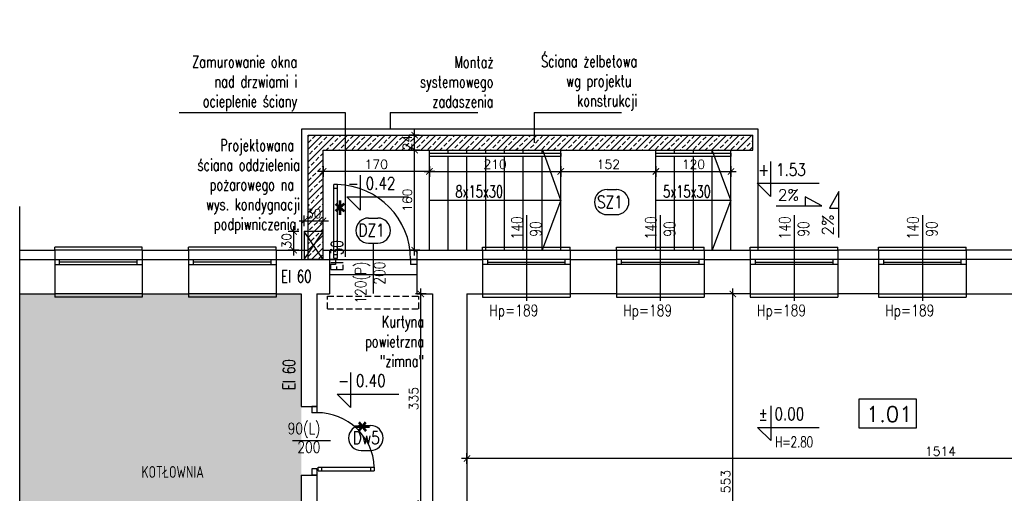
# Model space of a CAD drawing. Header units: millimetres. Extents: x 31969 to 285678, y -69766 to -5517.
# Tile 12 of 37: x 140213 to 141787, y -9923 to -9165. Entities that reach past the tile are written whole.
import ezdxf
from ezdxf.enums import TextEntityAlignment as Align
from ezdxf.lldxf.tags import DXFTag

# ---------------------------------------------------------------- set-up
doc = ezdxf.new("R2010")
doc.units = ezdxf.units.MM
doc.linetypes.add('HIDDEN', pattern=[0.375, 0.25, -0.125])
for name, color, linetype in [('a-izolacja 1', 3, 'Continuous'), ('a-koty', 1, 'Continuous'), ('a-opis 1', 3, 'Continuous'), ('a-opis 3', 15, 'Continuous'), ('a-opis stolarki 1', 3, 'Continuous'), ('a-opis stolarki 2', 1, 'Continuous'), ('a-przekrój 2', 251, 'Continuous'), ('a-przekrój 3', 1, 'Continuous'), ('a-przerywana', 250, 'HIDDEN'), ('a-schody', 3, 'Continuous'), ('a-stolarka drzwiowa', 3, 'Continuous'), ('a-stolarka okienna', 3, 'Continuous'), ('a-szkło', 4, 'Continuous'), ('a-szraf', 252, 'Continuous'), ('a-wymiary', 11, 'Continuous'), ('a-ściany istniejące murowane', 6, 'Continuous'), ('a-ściany nośne projektowane', 7, 'Continuous')]:
    doc.layers.add(name, color=color, linetype=linetype)
doc.styles.add('MAREK', font='simplex.shx')
doc.styles.add('RS01507', font='romans.shx', dxfattribs={"width": 0.7, "height": 0.15})
doc.styles.add('WYMIAR', font='romans.shx', dxfattribs={"width": 0.8})
tags = doc.linetypes.add('DASHED', pattern=[0.75, 0.5, -0.25]).pattern_tags.tags
tags[6:7] = [DXFTag(74, 4), DXFTag(75, 0), DXFTag(340, '0'), DXFTag(46, 1.0), DXFTag(50, 0.0), DXFTag(44, 0.0), DXFTag(45, 0.0)]
tags[4:5] = [DXFTag(74, 4), DXFTag(75, 0), DXFTag(340, '0'), DXFTag(46, 1.0), DXFTag(50, 0.0), DXFTag(44, 0.0), DXFTag(45, 0.0)]
doc.dimstyles.new('MAREK', dxfattribs={"dimscale": 0.85, "dimtxt": 17, "dimasz": 12, "dimexe": 10, "dimexo": 0.625, "dimgap": 5, "dimtad": 1, "dimdec": 1, "dimdsep": 46, "dimtxsty": 'MAREK', "dimblk1": 'ARCHTICK', "dimblk2": 'ARCHTICK', "dimsah": 1, "dimcen": 2.5, "dimdle": 10, "dimadec": 0, "dimazin": 0, "dimtfac": 1, "dimtdec": 1, "dimtmove": 1, "dimatfit": 3, "dimldrblk": 'ARCHTICK', "dimfxl": 0, "dimtolj": 1, "dimtzin": 0, "dimarcsym": 0})

# ---------------------------------------------------------------- blocks, each defined once
blk = doc.blocks.new('_ARCHTICK')
at = {"color": 0, "linetype": 'ByBlock', "const_width": 0.15}
blk.add_lwpolyline([(-0.5, -0.5), (0.5, 0.5)], dxfattribs=at)
blk = doc.blocks.new('*D1405')
at = {"layer": 'a-wymiary', "color": 0, "lineweight": -2, "ltscale": 100}
for p, q in [((142450.6, -9867.2), (140919.6, -9867.2)), ((140928.1, -9875.7), (140928.1, -9858.7)), ((142442.1, -9875.2), (142442.1, -9858.7))]:
    blk.add_line(p, q, dxfattribs=at)
at = {"layer": 'DEFPOINTS', "color": 0}
for p in [(140928.1, -9867.2), (140928.1, -9882.1), (142442.1, -9875.7)]:
    blk.add_point(p, dxfattribs=at)
at = {"layer": 'a-wymiary', "color": 0, "linetype": 'ByBlock', "lineweight": -2, "xscale": 10.2, "yscale": 10.2, "zscale": 10.2, "rotation": 180}
blk.add_blockref('_ARCHTICK', (140928.1, -9867.2), dxfattribs=at)
at = {"layer": 'a-wymiary', "color": 0, "linetype": 'ByBlock', "lineweight": -2, "xscale": 10.2, "yscale": 10.2, "zscale": 10.2}
blk.add_blockref('_ARCHTICK', (142442.1, -9867.2), dxfattribs=at)
at = {"layer": 'a-wymiary', "color": 0, "ltscale": 100, "insert": (141685.1, -9855.7), "char_height": 14.45, "attachment_point": 5, "style": 'MAREK'}
blk.add_mtext('\\A1;1514', dxfattribs=at)
blk = doc.blocks.new('*D1411')
at = {"layer": 'a-wymiary', "color": 0, "lineweight": -2, "ltscale": 100}
for p, q in [((141353, -10165.6), (141353, -9595.6)), ((141361.2, -9604.1), (141344.5, -9604.1)), ((141361.2, -10157.1), (141344.5, -10157.1))]:
    blk.add_line(p, q, dxfattribs=at)
at = {"layer": 'DEFPOINTS', "color": 0}
for p in [(141353, -9604.1), (141361.7, -9604.1), (141361.7, -10157.1)]:
    blk.add_point(p, dxfattribs=at)
at = {"layer": 'a-wymiary', "color": 0, "linetype": 'ByBlock', "lineweight": -2, "xscale": 10.2, "yscale": 10.2, "zscale": 10.2}
for p, rotation in [((141353, -9604.1), 90), ((141353, -10157.1), 270)]:
    blk.add_blockref('_ARCHTICK', p, dxfattribs=dict(at, rotation=rotation))
at = {"layer": 'a-wymiary', "color": 0, "ltscale": 100, "insert": (141341.6, -9904.3), "char_height": 14.45, "attachment_point": 5, "rotation": 90, "style": 'MAREK'}
blk.add_mtext('\\A1;553', dxfattribs=at)
blk = doc.blocks.new('*D1432')
at = {"layer": 'a-wymiary', "color": 0, "lineweight": -2, "ltscale": 100}
for p, q in [((140854.3, -9947.6), (140854.3, -9595.6)), ((140862.8, -9604.1), (140845.8, -9604.1)), ((140862.8, -9939.1), (140845.8, -9939.1))]:
    blk.add_line(p, q, dxfattribs=at)
at = {"layer": 'DEFPOINTS', "color": 0}
for p in [(140854.3, -9604.1), (140873.1, -9604.1), (140873.1, -9939.1)]:
    blk.add_point(p, dxfattribs=at)
at = {"layer": 'a-wymiary', "color": 0, "linetype": 'ByBlock', "lineweight": -2, "xscale": 10.2, "yscale": 10.2, "zscale": 10.2}
for p, rotation in [((140854.3, -9604.1), 90), ((140854.3, -9939.1), 270)]:
    blk.add_blockref('_ARCHTICK', p, dxfattribs=dict(at, rotation=rotation))
at = {"layer": 'a-wymiary', "color": 0, "ltscale": 100, "insert": (140842.8, -9771.6), "char_height": 14.45, "attachment_point": 5, "rotation": 90, "style": 'MAREK'}
blk.add_mtext('\\A1;335', dxfattribs=at)
blk = doc.blocks.new('*D1433')
at = {"layer": 'a-wymiary', "color": 0, "lineweight": -2, "ltscale": 100}
for p, q in [((140859.6, -9408.1), (141086.6, -9408.1)), ((140868.1, -9399.6), (140868.1, -9416.6)), ((141078.1, -9399.6), (141078.1, -9416.6))]:
    blk.add_line(p, q, dxfattribs=at)
at = {"layer": 'DEFPOINTS', "color": 0}
for p in [(140868.1, -9374.1), (141078.1, -9374.1), (141078.1, -9408.1)]:
    blk.add_point(p, dxfattribs=at)
at = {"layer": 'a-wymiary', "color": 0, "linetype": 'ByBlock', "lineweight": -2, "xscale": 10.2, "yscale": 10.2, "zscale": 10.2, "rotation": 180}
blk.add_blockref('_ARCHTICK', (140868.1, -9408.1), dxfattribs=at)
at = {"layer": 'a-wymiary', "color": 0, "linetype": 'ByBlock', "lineweight": -2, "xscale": 10.2, "yscale": 10.2, "zscale": 10.2}
blk.add_blockref('_ARCHTICK', (141078.1, -9408.1), dxfattribs=at)
at = {"layer": 'a-wymiary', "color": 0, "ltscale": 100, "insert": (140973.1, -9396.6), "char_height": 14.45, "attachment_point": 5, "style": 'MAREK'}
blk.add_mtext('\\A1;210', dxfattribs=at)
blk = doc.blocks.new('*D1434')
at = {"layer": 'a-wymiary', "color": 0, "lineweight": -2, "ltscale": 100}
for p, q in [((141221.6, -9408.1), (141358.6, -9408.1)), ((141230.1, -9399.6), (141230.1, -9416.6)), ((141350.1, -9399.6), (141350.1, -9416.6))]:
    blk.add_line(p, q, dxfattribs=at)
at = {"layer": 'DEFPOINTS', "color": 0}
for p in [(141230.1, -9374.1), (141350.1, -9374.1), (141350.1, -9408.1)]:
    blk.add_point(p, dxfattribs=at)
at = {"layer": 'a-wymiary', "color": 0, "linetype": 'ByBlock', "lineweight": -2, "xscale": 10.2, "yscale": 10.2, "zscale": 10.2, "rotation": 180}
blk.add_blockref('_ARCHTICK', (141230.1, -9408.1), dxfattribs=at)
at = {"layer": 'a-wymiary', "color": 0, "linetype": 'ByBlock', "lineweight": -2, "xscale": 10.2, "yscale": 10.2, "zscale": 10.2}
blk.add_blockref('_ARCHTICK', (141350.1, -9408.1), dxfattribs=at)
at = {"layer": 'a-wymiary', "color": 0, "ltscale": 100, "insert": (141290.1, -9396.6), "char_height": 14.45, "attachment_point": 5, "style": 'MAREK'}
blk.add_mtext('\\A1;120', dxfattribs=at)
blk = doc.blocks.new('*D1438')
at = {"layer": 'a-wymiary', "color": 0, "lineweight": -2, "ltscale": 100}
for p, q in [((140852.8, -9374.1), (140835.8, -9374.1)), ((140844.3, -9542.6), (140844.3, -9365.6)), ((140852.8, -9534.1), (140835.8, -9534.1))]:
    blk.add_line(p, q, dxfattribs=at)
at = {"layer": 'DEFPOINTS', "color": 0}
for p in [(140844.3, -9374.1), (140878.1, -9374.1), (140878.1, -9534.1)]:
    blk.add_point(p, dxfattribs=at)
at = {"layer": 'a-wymiary', "color": 0, "linetype": 'ByBlock', "lineweight": -2, "xscale": 10.2, "yscale": 10.2, "zscale": 10.2}
for p, rotation in [((140844.3, -9374.1), 90), ((140844.3, -9534.1), 270)]:
    blk.add_blockref('_ARCHTICK', p, dxfattribs=dict(at, rotation=rotation))
at = {"layer": 'a-wymiary', "color": 0, "ltscale": 100, "insert": (140832.8, -9454.1), "char_height": 14.45, "attachment_point": 5, "rotation": 90, "style": 'MAREK'}
blk.add_mtext('\\A1;160', dxfattribs=at)
blk = doc.blocks.new('*D1439')
at = {"layer": 'a-wymiary', "color": 0, "lineweight": -2, "ltscale": 100}
for p, q in [((140659.5, -9504.1), (140642.5, -9504.1)), ((140651, -9495.6), (140651, -9542.6)), ((140659.5, -9534.1), (140642.5, -9534.1))]:
    blk.add_line(p, q, dxfattribs=at)
at = {"layer": 'DEFPOINTS', "color": 0}
for p in [(140668.4, -9504.1), (140651, -9534.1), (140668.1, -9534.1)]:
    blk.add_point(p, dxfattribs=at)
at = {"layer": 'a-wymiary', "color": 0, "linetype": 'ByBlock', "lineweight": -2, "xscale": 10.2, "yscale": 10.2, "zscale": 10.2}
for p, rotation in [((140651, -9504.1), 90), ((140651, -9534.1), 270)]:
    blk.add_blockref('_ARCHTICK', p, dxfattribs=dict(at, rotation=rotation))
at = {"layer": 'a-wymiary', "color": 0, "ltscale": 100, "insert": (140639.6, -9519.1), "char_height": 14.45, "attachment_point": 5, "rotation": 90, "style": 'MAREK'}
blk.add_mtext('\\A1;30', dxfattribs=at)
blk = doc.blocks.new('*D1450')
at = {"layer": 'a-wymiary', "color": 0, "lineweight": -2, "ltscale": 100}
for p, q in [((140659.6, -9487.2), (140706.6, -9487.2)), ((140668.1, -9495.7), (140668.1, -9478.7)), ((140698.1, -9495.7), (140698.1, -9478.7))]:
    blk.add_line(p, q, dxfattribs=at)
at = {"layer": 'DEFPOINTS', "color": 0}
for p in [(140698.1, -9487.2), (140668.1, -9504.1), (140698.1, -9504.1)]:
    blk.add_point(p, dxfattribs=at)
at = {"layer": 'a-wymiary', "color": 0, "linetype": 'ByBlock', "lineweight": -2, "xscale": 10.2, "yscale": 10.2, "zscale": 10.2, "rotation": 180}
blk.add_blockref('_ARCHTICK', (140668.1, -9487.2), dxfattribs=at)
at = {"layer": 'a-wymiary', "color": 0, "linetype": 'ByBlock', "lineweight": -2, "xscale": 10.2, "yscale": 10.2, "zscale": 10.2}
blk.add_blockref('_ARCHTICK', (140698.1, -9487.2), dxfattribs=at)
at = {"layer": 'a-wymiary', "color": 0, "ltscale": 100, "insert": (140683.1, -9475.7), "char_height": 14.45, "attachment_point": 5, "style": 'MAREK'}
blk.add_mtext('\\A1;30', dxfattribs=at)
blk = doc.blocks.new('*D1452')
at = {"layer": 'a-wymiary', "color": 0, "lineweight": -2, "ltscale": 100}
for p, q in [((140876.6, -9408.1), (140689.6, -9408.1)), ((140698.1, -9399.6), (140698.1, -9416.6)), ((140868.1, -9400.2), (140868.1, -9416.6))]:
    blk.add_line(p, q, dxfattribs=at)
at = {"layer": 'DEFPOINTS', "color": 0}
for p in [(140698.1, -9399.1), (140698.1, -9408.1), (140868.1, -9399.6)]:
    blk.add_point(p, dxfattribs=at)
at = {"layer": 'a-wymiary', "color": 0, "linetype": 'ByBlock', "lineweight": -2, "xscale": 10.2, "yscale": 10.2, "zscale": 10.2, "rotation": 180}
blk.add_blockref('_ARCHTICK', (140698.1, -9408.1), dxfattribs=at)
at = {"layer": 'a-wymiary', "color": 0, "linetype": 'ByBlock', "lineweight": -2, "xscale": 10.2, "yscale": 10.2, "zscale": 10.2}
blk.add_blockref('_ARCHTICK', (140868.1, -9408.1), dxfattribs=at)
at = {"layer": 'a-wymiary', "color": 0, "ltscale": 100, "insert": (140783.1, -9396.6), "char_height": 14.45, "attachment_point": 5, "style": 'MAREK'}
blk.add_mtext('\\A1;170', dxfattribs=at)
blk = doc.blocks.new('*D1453')
at = {"layer": 'a-wymiary', "color": 0, "lineweight": -2, "ltscale": 100}
for p, q in [((141069.6, -9408.1), (141238.6, -9408.1)), ((141078.1, -9401.3), (141078.1, -9416.6)), ((141230.1, -9400.2), (141230.1, -9416.6))]:
    blk.add_line(p, q, dxfattribs=at)
at = {"layer": 'DEFPOINTS', "color": 0}
for p in [(141078.1, -9400.8), (141230.1, -9399.6), (141230.1, -9408.1)]:
    blk.add_point(p, dxfattribs=at)
at = {"layer": 'a-wymiary', "color": 0, "linetype": 'ByBlock', "lineweight": -2, "xscale": 10.2, "yscale": 10.2, "zscale": 10.2, "rotation": 180}
blk.add_blockref('_ARCHTICK', (141078.1, -9408.1), dxfattribs=at)
at = {"layer": 'a-wymiary', "color": 0, "linetype": 'ByBlock', "lineweight": -2, "xscale": 10.2, "yscale": 10.2, "zscale": 10.2}
blk.add_blockref('_ARCHTICK', (141230.1, -9408.1), dxfattribs=at)
at = {"layer": 'a-wymiary', "color": 0, "ltscale": 100, "insert": (141154.1, -9396.6), "char_height": 14.45, "attachment_point": 5, "style": 'MAREK'}
blk.add_mtext('\\A1;152', dxfattribs=at)
blk = doc.blocks.new('*D1460')
at = {"layer": 'a-wymiary', "color": 0, "lineweight": -2, "ltscale": 100}
for p, q in [((140844.3, -9382.6), (140844.3, -9341.6)), ((140851.5, -9350.1), (140835.8, -9350.1)), ((140852.3, -9374.1), (140835.8, -9374.1))]:
    blk.add_line(p, q, dxfattribs=at)
at = {"layer": 'DEFPOINTS', "color": 0}
for p in [(140844.3, -9350.1), (140852, -9350.1), (140852.8, -9374.1)]:
    blk.add_point(p, dxfattribs=at)
at = {"layer": 'a-wymiary', "color": 0, "linetype": 'ByBlock', "lineweight": -2, "xscale": 10.2, "yscale": 10.2, "zscale": 10.2}
for p, rotation in [((140844.3, -9350.1), 90), ((140844.3, -9374.1), 270)]:
    blk.add_blockref('_ARCHTICK', p, dxfattribs=dict(at, rotation=rotation))
at = {"layer": 'a-wymiary', "color": 0, "ltscale": 100, "insert": (140832.8, -9362.1), "char_height": 14.45, "attachment_point": 5, "rotation": 90, "style": 'MAREK'}
blk.add_mtext('\\A1;24', dxfattribs=at)

msp = doc.modelspace()

# ---------------------------------------------------------------- hatches: boundary and pattern name
at = {"layer": 'a-przekrój 2', "ltscale": 0.1}
h = msp.add_hatch(dxfattribs=at)
h.set_pattern_fill('BRASS,_O', color=256, scale=2.25, angle=45)
h.set_pattern_definition([(45, (0, 0), (-10.1027881, 10.1027881), []), (45, (-5.051, 5.051), (-10.1027881, 10.1027881), [7.14375, -3.571875])])
h.paths.add_polyline_path([(140733.37, -9350.1), (140733.37, -9374.1), (141385.07, -9374.1), (141385.07, -9350.1)])
h.paths.add_polyline_path([(140698.07, -9374.1), (140733.37, -9374.1), (140733.37, -9350.1), (140674.07, -9350.1), (140674.07, -9504.1), (140698.07, -9504.1)])
h.paths.add_polyline_path([(140698.07, -9504.1), (140674.07, -9504.1), (140674.07, -9510.1), (140683.07, -9519.1)])
h.paths.add_polyline_path([(140683.07, -9519.1), (140698.07, -9534.1), (140698.07, -9504.1)])
h.paths.add_polyline_path([(140698.07, -9534.1), (140683.07, -9519.1), (140674.07, -9528.1), (140674.07, -9534.1)])
h.paths.add_polyline_path([(140674.07, -9528.1), (140683.07, -9519.1), (140674.07, -9510.1)])
h.paths.add_polyline_path([(140698.07, -9549.1), (140698.07, -9534.1), (140674.07, -9534.1), (140674.07, -9549.1)])
at = {"layer": 'a-szraf', "ltscale": 30}
h = msp.add_hatch(dxfattribs=at)
h.set_pattern_fill('DOTS', color=256, scale=3)
h.set_pattern_definition([(0, (0, -3342.232), (2.38125, 4.7625), [0, -4.7625])])
h.paths.add_polyline_path([(140443.07, -10347.1), (140213.07, -10347.1), (140213.07, -10605.1), (140443.07, -10605.1)])
h.paths.add_polyline_path([(140278.07, -10201.1), (140213.07, -10201.1), (140213.07, -10332.1), (140278.07, -10332.1)])
h.paths.add_polyline_path([(140663.07, -9604.1), (140213.07, -9604.1), (140213.07, -10157.1), (140663.07, -10157.1)])

# ---------------------------------------------------------------- linework, layer by layer
at = {"layer": 'a-izolacja 1'}
for p, q in [((140213.07, -9549.1), (140269.07, -9549.1)), ((140409.07, -9549.1), (140483.07, -9549.1)), ((140623.07, -9549.1), (140674.07, -9549.1)), ((140698.07, -9549.1), (140708.07, -9549.1)), ((140848.07, -9549.1), (140953.07, -9549.1)), ((141093.07, -9549.1), (141167.07, -9549.1)), ((141307.07, -9549.1), (141381.07, -9549.1)), ((141586.07, -9549.1), (141521.07, -9549.1)), ((141834.07, -9549.1), (141726.07, -9549.1))]:
    msp.add_line(p, q, dxfattribs=at)
at = {"layer": 'a-koty'}
for points in [[(141413.49, -9392.3), (141413.49, -9448.17), (141392.26, -9426.95), (141490.92, -9426.95)], [(140757.45, -9413.98), (140757.45, -9469.86), (140736.23, -9448.63), (140834.88, -9448.63)], [(140741.84, -9729.84), (140741.84, -9785.71), (140720.61, -9764.49), (140819.27, -9764.49)], [(141413.73, -9782.91), (141413.73, -9838.78), (141392.51, -9817.55), (141491.16, -9817.55)]]:
    msp.add_lwpolyline(points, dxfattribs=at)
at = {"layer": 'a-opis 1', "ltscale": 40}
for p, q in [((140467.87, -9313.9), (140733.37, -9313.9)), ((140733.37, -9313.9), (140733.37, -9544.63)), ((140805.38, -9313.9), (140945.38, -9313.9)), ((140805.38, -9313.9), (140805.38, -9340.1)), ((141035.28, -9313.9), (141175.28, -9313.9)), ((141035.28, -9313.9), (141035.28, -9362.08))]:
    msp.add_line(p, q, dxfattribs=at)
at = {"layer": 'a-opis 1', "ltscale": 10}
for p, q in [((141522.53, -9440.41), (141507.8, -9467.06)), ((141522.53, -9513.73), (141522.53, -9440.41)), ((141468.92, -9448.52), (141468.92, -9463.25)), ((141495.57, -9463.25), (141468.92, -9448.52)), ((141422.25, -9463.25), (141495.57, -9463.25)), ((141507.8, -9467.06), (141522.53, -9467.06))]:
    msp.add_line(p, q, dxfattribs=at)
at = {"layer": 'a-opis 3'}
msp.add_lwpolyline([(141646.5, -9772.18), (141554.58, -9772.18), (141554.58, -9818.42), (141646.5, -9818.42)], close=True, dxfattribs=at)
at = {"layer": 'a-opis stolarki 1'}
for p, q in [((141023.07, -9477.88), (141023.07, -9615.01)), ((141237.07, -9477.88), (141237.07, -9615.01)), ((141451.07, -9477.88), (141451.07, -9615.01)), ((141656.07, -9477.88), (141656.07, -9615.01)), ((140778.07, -9522.73), (140778.23, -9603.47)), ((140709.84, -9839.1), (140649.05, -9839.1))]:
    msp.add_line(p, q, dxfattribs=at)
at = {"layer": 'a-opis stolarki 2'}
for p, q in [((140770.57, -9482.63), (140785.57, -9482.63)), ((140770.57, -9522.73), (140785.57, -9522.73)), ((140758.84, -9814.5), (140773.84, -9814.5)), ((140758.84, -9854.6), (140773.84, -9854.6))]:
    msp.add_line(p, q, dxfattribs=at)
for centre, start, end in [((140770.57, -9502.68), 90, 270), ((140785.57, -9502.68), 270, 90), ((140758.84, -9834.55), 90, 270), ((140773.84, -9834.55), 270, 90)]:
    msp.add_arc(centre, 20.05, start, end, dxfattribs=at)
at = {"layer": 'a-przekrój 3', "ltscale": 100}
for p, q in [((140698.07, -9504.1), (140668.07, -9504.1)), ((140668.07, -9504.1), (140668.07, -9549.1)), ((140668.07, -9549.1), (140698.07, -9504.1)), ((140698.07, -9549.1), (140668.07, -9504.1)), ((140674.07, -9549.1), (140698.07, -9549.1))]:
    msp.add_line(p, q, dxfattribs=at)
at = {"layer": 'a-przerywana', "color": 3, "ltscale": 40}
for p, q in [((140705.07, -9607.87), (140851.07, -9607.87)), ((140705.07, -9627.87), (140705.07, -9607.87)), ((140851.07, -9627.87), (140851.07, -9607.87)), ((140705.07, -9627.87), (140851.07, -9627.87))]:
    msp.add_line(p, q, dxfattribs=at)
at = {"layer": 'a-schody'}
for p, q in [((140868.07, -9534.1), (140868.07, -9374.1)), ((140898.07, -9379.1), (140898.07, -9374.1)), ((140928.07, -9379.1), (140928.07, -9374.1)), ((140958.07, -9379.1), (140958.07, -9374.1)), ((140988.07, -9379.1), (140988.07, -9374.1)), ((141018.07, -9379.1), (141018.07, -9374.1)), ((141048.07, -9379.1), (141048.07, -9374.1)), ((141078.07, -9454.1), (141049.57, -9374.1)), ((141078.07, -9534.1), (141078.07, -9374.1)), ((141230.07, -9534.1), (141230.07, -9374.1)), ((141260.07, -9379.1), (141260.07, -9374.1)), ((141290.07, -9379.1), (141290.07, -9374.1)), ((141320.07, -9379.1), (141320.07, -9374.1)), ((141350.07, -9454.1), (141320.07, -9374.1)), ((141350.07, -9534.1), (141350.07, -9374.1)), ((140898.07, -9534.1), (140898.07, -9384.1)), ((140928.07, -9534.1), (140928.07, -9384.1)), ((140958.07, -9534.1), (140958.07, -9384.1)), ((140988.07, -9534.1), (140988.07, -9384.1)), ((141018.07, -9534.1), (141018.07, -9384.1)), ((141048.07, -9534.1), (141048.07, -9384.1)), ((141260.07, -9534.1), (141260.07, -9384.1)), ((141290.07, -9534.1), (141290.07, -9384.1)), ((141320.07, -9534.1), (141320.07, -9384.1)), ((141151.97, -9437.06), (141166.97, -9437.06)), ((140868.07, -9454.1), (141078.07, -9454.1)), ((141078.07, -9454.1), (141048.07, -9534.1)), ((141230.07, -9454.1), (141350.07, -9454.1)), ((141350.07, -9454.1), (141320.07, -9534.1)), ((141151.97, -9477.15), (141166.97, -9477.15))]:
    msp.add_line(p, q, dxfattribs=at)
for points in [[(140868.07, -9379.1), (141078.07, -9379.1), (141078.07, -9384.1), (140868.07, -9384.1)], [(141230.07, -9379.1), (141350.07, -9379.1), (141350.07, -9384.1), (141230.07, -9384.1)]]:
    msp.add_lwpolyline(points, close=True, dxfattribs=at)
for centre, start, end in [((141151.97, -9457.11), 90, 270), ((141166.97, -9457.11), 270, 90)]:
    msp.add_arc(centre, 20.05, start, end, dxfattribs=at)
at = {"layer": 'a-stolarka drzwiowa'}
for p, q in [((140715.07, -9547.1), (140715.07, -9429.13)), ((140721.07, -9429.13), (140715.07, -9429.13)), ((140721.07, -9435.13), (140715.07, -9435.13)), ((140721.07, -9547.1), (140721.07, -9429.13)), ((140718.07, -9549.1), (140708.07, -9549.1)), ((140715.07, -9541.1), (140721.07, -9541.1)), ((140715.07, -9547.1), (140721.07, -9547.1)), ((140718.07, -9549.1), (140718.07, -9557.1)), ((140848.07, -9549.1), (140838.07, -9549.1)), ((140838.07, -9549.1), (140838.07, -9557.1)), ((140718.07, -9557.1), (140708.07, -9557.1)), ((140848.07, -9557.1), (140838.07, -9557.1)), ((140680.07, -9784.1), (140680.07, -9794.1)), ((140688.07, -9784.1), (140680.07, -9784.1)), ((140688.07, -9784.1), (140688.07, -9794.1)), ((140688.07, -9794.1), (140680.07, -9794.1)), ((140680.07, -9884.1), (140680.07, -9894.1)), ((140688.07, -9884.1), (140680.07, -9884.1)), ((140688.07, -9884.1), (140688.07, -9894.1)), ((140690.07, -9887.1), (140690.07, -9881.1)), ((140690.07, -9881.1), (140779.98, -9881.1)), ((140696.07, -9887.1), (140696.07, -9881.1)), ((140773.98, -9881.1), (140773.98, -9887.1)), ((140779.98, -9881.1), (140779.98, -9887.1)), ((140688.07, -9894.1), (140680.07, -9894.1)), ((140690.07, -9887.1), (140779.98, -9887.1))]:
    msp.add_line(p, q, dxfattribs=at)
for centre in [(140717.07, -9548.1), (140689.07, -9885.1)]:
    msp.add_circle(centre, 1, dxfattribs=at)
at = {"layer": 'a-stolarka drzwiowa', "linetype": 'DASHED', "lineweight": 25, "ltscale": 20}
for centre, radius, start, end in [((140718.07, -9549.1), 120, 0, 88.56746), ((140689.07, -9885.1), 91, 2.51931, 90.52078)]:
    msp.add_arc(centre, radius, start, end, dxfattribs=at)
at = {"layer": 'a-stolarka okienna', "linetype": 'DASHED', "lineweight": 25, "ltscale": 40}
for p, q in [((140664.07, -9549.1), (140664.07, -9340.1)), ((140664.07, -9340.1), (141393.07, -9340.1)), ((141393.07, -9340.1), (141393.07, -9534.1))]:
    msp.add_line(p, q, dxfattribs=at)
at = {"layer": 'a-stolarka okienna', "ltscale": 40}
for p, q in [((140269.07, -9534.1), (140269.07, -9529.1)), ((140409.07, -9529.1), (140269.07, -9529.1)), ((140409.07, -9534.1), (140409.07, -9529.1)), ((140483.07, -9534.1), (140483.07, -9529.1)), ((140623.07, -9529.1), (140483.07, -9529.1)), ((140623.07, -9534.1), (140623.07, -9529.1)), ((140953.07, -9534.1), (140953.07, -9529.1)), ((140953.07, -9529.1), (141093.07, -9529.1)), ((141093.07, -9534.1), (141093.07, -9529.1)), ((141167.07, -9534.1), (141167.07, -9529.1)), ((141167.07, -9529.1), (141307.07, -9529.1)), ((141307.07, -9534.1), (141307.07, -9529.1)), ((141381.07, -9534.1), (141381.07, -9529.1)), ((141381.07, -9529.1), (141521.07, -9529.1)), ((141521.07, -9534.1), (141521.07, -9529.1)), ((141586.07, -9534.1), (141586.07, -9529.1)), ((141586.07, -9529.1), (141726.07, -9529.1)), ((141726.07, -9534.1), (141726.07, -9529.1)), ((140269.07, -9604.1), (140269.07, -9609.1)), ((140409.07, -9609.1), (140269.07, -9609.1)), ((140409.07, -9604.1), (140409.07, -9609.1)), ((140483.07, -9604.1), (140483.07, -9609.1)), ((140623.07, -9609.1), (140483.07, -9609.1)), ((140623.07, -9604.1), (140623.07, -9609.1)), ((140953.07, -9604.1), (140953.07, -9609.1)), ((140953.07, -9609.1), (141093.07, -9609.1)), ((141093.07, -9604.1), (141093.07, -9609.1)), ((141167.07, -9604.1), (141167.07, -9609.1)), ((141167.07, -9609.1), (141307.07, -9609.1)), ((141307.07, -9604.1), (141307.07, -9609.1)), ((141381.07, -9604.1), (141381.07, -9609.1)), ((141381.07, -9609.1), (141521.07, -9609.1)), ((141521.07, -9604.1), (141521.07, -9609.1)), ((141586.07, -9604.1), (141586.07, -9609.1)), ((141586.07, -9609.1), (141726.07, -9609.1)), ((141726.07, -9604.1), (141726.07, -9609.1))]:
    msp.add_line(p, q, dxfattribs=at)
at = {"layer": 'a-stolarka okienna', "linetype": 'DASHED', "lineweight": 25, "ltscale": 20}
for p, q in [((140409.07, -9534.1), (140269.07, -9534.1)), ((140623.07, -9534.1), (140483.07, -9534.1)), ((140708.07, -9534.1), (140848.07, -9534.1)), ((140953.07, -9534.1), (141093.07, -9534.1)), ((141167.07, -9534.1), (141307.07, -9534.1)), ((141381.07, -9534.1), (141521.07, -9534.1)), ((141586.07, -9534.1), (141726.07, -9534.1)), ((140708.07, -9549.1), (140848.07, -9549.1)), ((140708.07, -9573.1), (140848.07, -9573.1)), ((140409.07, -9604.1), (140269.07, -9604.1)), ((140623.07, -9604.1), (140483.07, -9604.1)), ((140953.07, -9604.1), (141093.07, -9604.1)), ((141167.07, -9604.1), (141307.07, -9604.1)), ((141381.07, -9604.1), (141521.07, -9604.1)), ((141586.07, -9604.1), (141726.07, -9604.1))]:
    msp.add_line(p, q, dxfattribs=at)
at = {"layer": 'a-stolarka okienna'}
for p, q in [((140269.07, -9549.1), (140409.07, -9549.1)), ((140276.85, -9557.1), (140276.85, -9549.1)), ((140400.85, -9557.1), (140400.85, -9549.1)), ((140483.07, -9549.1), (140623.07, -9549.1)), ((140490.85, -9557.1), (140490.85, -9549.1)), ((140614.85, -9557.1), (140614.85, -9549.1)), ((141093.07, -9549.1), (140953.07, -9549.1)), ((140961.3, -9557.1), (140961.3, -9549.1)), ((141085.3, -9557.1), (141085.3, -9549.1)), ((141307.07, -9549.1), (141167.07, -9549.1)), ((141175.3, -9557.1), (141175.3, -9549.1)), ((141299.3, -9557.1), (141299.3, -9549.1)), ((141521.07, -9549.1), (141381.07, -9549.1)), ((141389.3, -9557.1), (141389.3, -9549.1)), ((141513.3, -9557.1), (141513.3, -9549.1)), ((141726.07, -9549.1), (141586.07, -9549.1)), ((141594.3, -9557.1), (141594.3, -9549.1)), ((141718.3, -9557.1), (141718.3, -9549.1)), ((140269.07, -9557.1), (140408.85, -9557.1)), ((140483.07, -9557.1), (140622.85, -9557.1)), ((141093.07, -9557.1), (140953.3, -9557.1)), ((141307.07, -9557.1), (141167.3, -9557.1)), ((141521.07, -9557.1), (141381.3, -9557.1)), ((141726.07, -9557.1), (141586.3, -9557.1))]:
    msp.add_line(p, q, dxfattribs=at)
at = {"layer": 'a-szkło', "ltscale": 2}
for p, q in [((140400.85, -9553.1), (140276.85, -9553.1)), ((140614.85, -9553.1), (140490.85, -9553.1)), ((140961.3, -9553.1), (141085.3, -9553.1)), ((141175.3, -9553.1), (141299.3, -9553.1)), ((141389.3, -9553.1), (141513.3, -9553.1)), ((141594.3, -9553.1), (141718.3, -9553.1))]:
    msp.add_line(p, q, dxfattribs=at)
at = {"layer": 'a-ściany istniejące murowane'}
for p, q in [((140213.07, -10745.1), (140213.07, -9464.1)), ((140213.07, -9534.1), (140269.07, -9534.1)), ((140269.07, -9534.1), (140269.07, -9604.1)), ((140409.07, -9534.1), (140483.07, -9534.1)), ((140409.07, -9534.1), (140409.07, -9604.1)), ((140483.07, -9534.1), (140483.07, -9604.1)), ((140623.07, -9534.1), (140674.07, -9534.1)), ((140623.07, -9534.1), (140623.07, -9604.1)), ((140698.07, -9534.1), (140708.07, -9534.1)), ((140708.07, -9534.1), (140708.07, -9604.1)), ((140848.07, -9534.1), (140953.07, -9534.1)), ((140848.07, -9534.1), (140848.07, -9604.1)), ((140953.07, -9534.1), (140953.07, -9604.1)), ((141093.07, -9534.1), (141093.07, -9604.1)), ((141093.07, -9534.1), (141167.07, -9534.1)), ((141167.07, -9534.1), (141167.07, -9604.1)), ((141307.07, -9534.1), (141307.07, -9604.1)), ((141307.07, -9534.1), (141381.07, -9534.1)), ((141381.07, -9534.1), (141381.07, -9604.1)), ((141521.07, -9534.1), (141521.07, -9604.1)), ((141586.07, -9534.1), (141521.07, -9534.1)), ((141586.07, -9534.1), (141586.07, -9604.1)), ((141726.07, -9534.1), (141726.07, -9604.1)), ((141834.07, -9534.1), (141726.07, -9534.1)), ((140213.07, -9604.1), (140269.07, -9604.1)), ((140409.07, -9604.1), (140483.07, -9604.1)), ((140623.07, -9604.1), (140663.07, -9604.1)), ((140663.07, -9604.1), (140663.07, -9784.1)), ((140688.07, -9604.1), (140708.07, -9604.1)), ((140688.07, -9604.1), (140688.07, -9784.1)), ((140848.07, -9604.1), (140873.07, -9604.1)), ((140873.07, -9604.1), (140873.07, -10157.1)), ((140928.07, -9604.1), (140953.07, -9604.1)), ((140928.07, -9604.1), (140928.07, -10157.1)), ((141167.07, -9604.1), (141093.07, -9604.1)), ((141381.07, -9604.1), (141307.07, -9604.1)), ((141586.07, -9604.1), (141521.07, -9604.1)), ((141726.07, -9604.1), (141834.07, -9604.1)), ((140663.07, -9784.1), (140688.07, -9784.1)), ((140663.07, -9894.1), (140663.07, -10157.1)), ((140663.07, -9894.1), (140688.07, -9894.1)), ((140688.07, -9894.1), (140688.07, -10157.1))]:
    msp.add_line(p, q, dxfattribs=at)
at = {"layer": 'a-ściany nośne projektowane', "ltscale": 100}
for p, q in [((140674.07, -9549.1), (140674.07, -9350.1)), ((140674.07, -9350.1), (141385.07, -9350.1)), ((141385.07, -9374.1), (141385.07, -9350.1)), ((140698.07, -9549.1), (140698.07, -9374.1)), ((140698.07, -9374.1), (141385.07, -9374.1)), ((140698.07, -9549.1), (140674.07, -9549.1))]:
    msp.add_line(p, q, dxfattribs=at)

# ---------------------------------------------------------------- texts
at = {"layer": 'a-koty', "char_height": 19.8, "width": 462.9754, "attachment_point": 1, "style": 'WYMIAR'}
for s, insert in [('+ 1.53', (141393.7, -9395.44)), ('- 0.42', (140737.66, -9417.12)), ('- 0.40', (140722.05, -9732.98)), ('%%P 0.00', (141393.94, -9786.05))]:
    msp.add_mtext(s, dxfattribs=dict(at, insert=insert))
at = {"layer": 'a-opis 1', "ltscale": 40, "style": 'RS01507', "width": 0.7}
for s, p in [('8x15x30', (140909.76, -9440.27)), ('5x15x30', (141241.76, -9440.27))]:
    msp.add_text(s, height=18.913, dxfattribs=at).set_placement(p, align=Align.MIDDLE_LEFT)
at = {"layer": 'a-opis 1', "ltscale": 10, "style": 'WYMIAR', "text_generation_flag": 6}
for rotation, p in [(180, (141425.08, -9454.78)), (270, (141514.05, -9510.9))]:
    msp.add_text('2%%%', height=18, rotation=rotation, dxfattribs=at).set_placement(p)
at = {"layer": 'a-opis 1', "ltscale": 40, "style": 'RS01507', "width": 0.7}
for s, height, p in [(' H=2.80', 17.103, (141412.7, -9849.38)), ('KOTŁOWNIA', 18.813, (140407.78, -9898.26))]:
    msp.add_text(s, height=height, dxfattribs=at).set_placement(p)
at = {"layer": 'a-opis 1', "ltscale": 40, "char_height": 18.9125, "attachment_point": 9, "style": 'RS01507'}
for s, insert in [('Zamurowanie okna nad drzwiami i ocieplenie ściany', (140656.62, -9311.42)), ('Ściana żelbetowa \\P{\\Fromans.shx;\\W1.15013; }wg projektu {\\Fromans.shx;\\W1.15013; }konstrukcji', (141200.26, -9310.58)), ('Montaż systemowego zadaszenia', (140970.36, -9305.58))]:
    msp.add_mtext_dynamic_manual_height_columns(s, width=190.1936, gutter_width=12.5, heights=[0], dxfattribs=dict(at, insert=insert))
at = {"layer": 'a-opis 1', "ltscale": 40, "attachment_point": 9, "style": 'RS01507'}
for s, insert, char_height, width in [('{\\Fromans.shx;\\W1.48346; }Projektowana {\\Fromans.shx;\\W1.48346; }ściana oddzielenia {\\Fromans.shx;\\W1.48346; }pożarowego na {\\Fromans.shx;\\W1.48346; }wys. kondygnacji {\\Fromans.shx;\\W1.48346; }podpiwniczenia.', (140660.79, -9507.97), 18.91253, 190.1936), ('Kurtyna powietrzna\\P"zimna"', (140859.47, -9720.87), 18.9125, 159.7897)]:
    msp.add_mtext(s, dxfattribs=dict(at, insert=insert, char_height=char_height, width=width))
at = {"layer": 'a-opis 3', "style": 'MAREK'}
msp.add_text('1.01', height=24.659, dxfattribs=at).set_placement((141566.06, -9808.71))
at = {"layer": 'a-opis 3', "ltscale": 40, "char_height": 19.613, "width": 649.6209, "rotation": 90, "style": 'RS01507'}
for s, insert, attachment_point in [('EI 30', (140730.11, -9518.44), 9), ('{\\Fromans.shx;\\W7.17983;   }EI 60', (140653.43, -10047.28), 7)]:
    msp.add_mtext(s, dxfattribs=dict(at, insert=insert, attachment_point=attachment_point))
at = {"layer": 'a-opis 3', "ltscale": 40, "insert": (140341.04, -9585.87), "char_height": 19.613, "width": 649.6209, "attachment_point": 7, "style": 'RS01507'}
msp.add_mtext('{\\Fromans.shx;\\W7.17983;   }EI 60', dxfattribs=at)
at = {"layer": 'a-opis stolarki 1', "char_height": 18, "width": 35.8438, "rotation": 90, "style": 'WYMIAR'}
for s, insert, attachment_point in [('{\\Fromans.shx;\\W1.24457; }\\P140\\P{\\Fromans.shx;\\W0.29219; }90', (141047.05, -9516.88), 7), ('{\\Fromans.shx;\\W1.24457; }\\P140\\P{\\Fromans.shx;\\W0.29219; }90', (141261.05, -9516.88), 7), ('{\\Fromans.shx;\\W1.24457; }\\P140\\P{\\Fromans.shx;\\W0.29219; }90', (141475.05, -9516.88), 7), ('{\\Fromans.shx;\\W1.24457; }\\P140\\P{\\Fromans.shx;\\W0.29219; }90', (141680.05, -9516.88), 7), ('{\\Fromans.shx;\\W3.46971; }\\P{\\Fromans.shx;\\W0.82685; }120(P)\\P{\\Fromans.shx;\\W2.04114; }200', (140719.19, -9552.31), 3)]:
    msp.add_mtext(s, dxfattribs=dict(at, insert=insert, attachment_point=attachment_point))
at = {"layer": 'a-opis stolarki 1', "char_height": 18, "width": 35.8438, "style": 'WYMIAR'}
for s, insert, attachment_point in [('{\\Fromans.shx;\\W1.39828; }Hp=189', (141042.18, -9645.41), 9), ('{\\Fromans.shx;\\W1.39828; }Hp=189', (141256.18, -9645.41), 9), ('{\\Fromans.shx;\\W1.39828; }Hp=189', (141470.18, -9645.41), 9), ('{\\Fromans.shx;\\W1.39828; }Hp=189', (141675.18, -9645.41), 9), ('{\\Fromans.shx;\\W2.46971; }\\P{\\Fromans.shx;\\W0.46971; }90(L)\\P{\\Fromans.shx;\\W1.04114; }200', (140693.91, -9780.21), 3)]:
    msp.add_mtext(s, dxfattribs=dict(at, insert=insert, attachment_point=attachment_point))
at = {"layer": 'a-opis stolarki 2', "insert": (140671.23, -9494.55), "char_height": 40.095, "attachment_point": 7, "style": 'WYMIAR'}
msp.add_mtext_dynamic_manual_height_columns('{\\Fromans.shx;\\W1.55693; }{\\A1;*}', width=124.3193, gutter_width=12.5, heights=[0], dxfattribs=at)
at = {"layer": 'a-opis stolarki 2', "char_height": 20.047, "width": 23.6587, "attachment_point": 9, "style": 'WYMIAR'}
for s, insert in [('DZ1', (140796.46, -9512.09)), ('Dw5', (140788.68, -9844.29))]:
    msp.add_mtext(s, dxfattribs=dict(at, insert=insert))
at = {"layer": 'a-opis stolarki 2', "insert": (140789.37, -9805.25), "char_height": 40.095, "attachment_point": 9, "rotation": 90, "style": 'WYMIAR'}
msp.add_mtext_dynamic_manual_height_columns('{\\A1;*}', width=124.3193, gutter_width=12.5, heights=[0], dxfattribs=at)
at = {"layer": 'a-schody', "insert": (141177.24, -9467), "char_height": 20.047, "width": 23.6587, "attachment_point": 9, "style": 'WYMIAR'}
msp.add_mtext('SZ1', dxfattribs=at)

# ---------------------------------------------------------------- dimensions: what is measured, and where the dimension line sits
at = {"layer": 'a-wymiary', "ltscale": 100}
for base, p1, p2, picture, middle in [((140844.32, -9350.1), (140852.82, -9374.1), (140852.02, -9350.1), '*D1460', (140844.32, -9362.1)), ((140651.03, -9534.1), (140668.41, -9504.1), (140668.07, -9534.1), '*D1439', (140651.03, -9519.1)), ((141353.03, -9604.1), (141361.7, -10157.1), (141361.7, -9604.1), '*D1411', (141353.03, -9904.35))]:
    dim = msp.add_linear_dim(base=base, p1=p1, p2=p2, angle=90, dimstyle='MAREK', dxfattribs=at)
    dim.commit()
    dim.dimension.update_dxf_attribs({"geometry": picture, "text_midpoint": middle, "dimtype": 160})
for base, p1, p2, picture, middle in [((140844.32, -9374.1), (140878.07, -9534.1), (140878.07, -9374.1), '*D1438', (140832.84, -9454.1)), ((140854.32, -9604.1), (140873.07, -9939.1), (140873.07, -9604.1), '*D1432', (140842.84, -9771.6))]:
    dim = msp.add_linear_dim(base=base, p1=p1, p2=p2, angle=90, dimstyle='MAREK', dxfattribs=at)
    dim.commit()
    dim.dimension.update_dxf_attribs({"geometry": picture, "text_midpoint": middle})
for base, p1, p2, picture, middle in [((141078.07, -9408.12), (140868.07, -9374.1), (141078.07, -9374.1), '*D1433', (140973.07, -9396.64)), ((141350.07, -9408.12), (141230.07, -9374.1), (141350.07, -9374.1), '*D1434', (141290.07, -9396.64)), ((140698.07, -9408.12), (140868.07, -9399.62), (140698.07, -9399.05), '*D1452', (140783.07, -9396.64)), ((141230.07, -9408.12), (141078.07, -9400.78), (141230.07, -9399.62), '*D1453', (141154.07, -9396.64)), ((140928.07, -9867.22), (142442.07, -9875.72), (140928.07, -9882.1), '*D1405', (141685.07, -9855.74))]:
    dim = msp.add_linear_dim(base=base, p1=p1, p2=p2, dimstyle='MAREK', dxfattribs=at)
    dim.commit()
    dim.dimension.update_dxf_attribs({"geometry": picture, "text_midpoint": middle})
dim = msp.add_linear_dim(base=(140698.07, -9487.2), p1=(140668.07, -9504.1), p2=(140698.07, -9504.1), dimstyle='MAREK', dxfattribs=at)
dim.commit()
dim.dimension.update_dxf_attribs({"geometry": '*D1450', "text_midpoint": (140683.07, -9487.2), "dimtype": 160})

doc.saveas('drawing.dxf')
